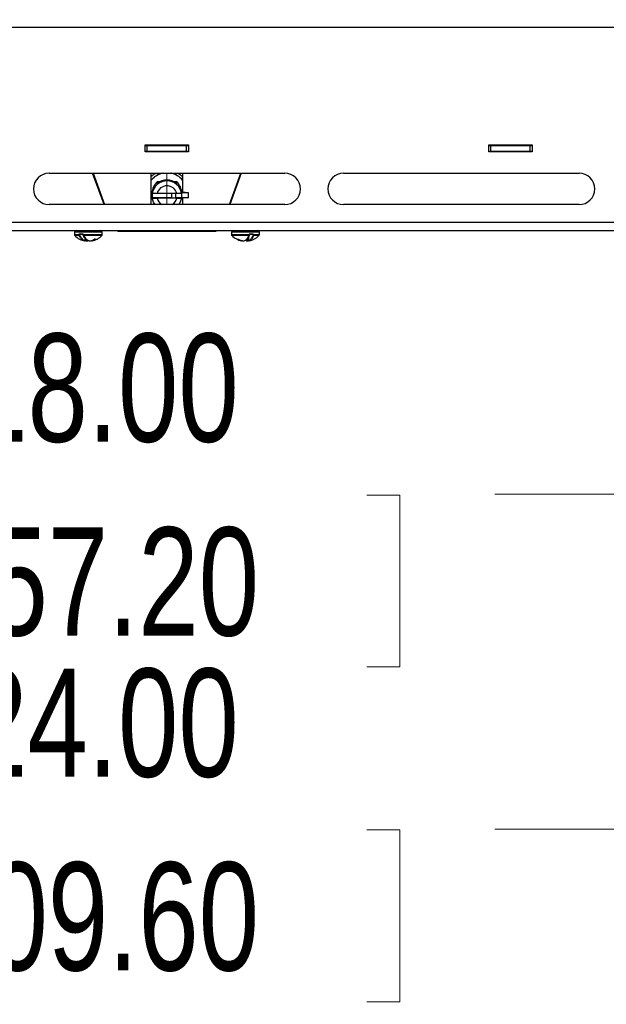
# Model space of a CAD drawing. Header units: inches. Extents: x 5 to 165, y 3 to 108.
# Tile 98 of 139: x 142 to 150, y 25 to 37. Entities that reach past the tile are written whole.
import ezdxf

# ---------------------------------------------------------------- set-up
doc = ezdxf.new("R2010")
doc.units = ezdxf.units.IN
doc.header["$LTSCALE"] = 10
doc.header["$MEASUREMENT"] = 0
doc.linetypes.add('CENTERX2', pattern=[0.8, 0.5, -0.1, 0.1, -0.1])
doc.styles.add('SLDTEXTSTYLE0', font='TXT', dxfattribs={"width": 0.75})
doc.dimstyles.new('SLDDIMSTYLE0', dxfattribs={"dimtxt": 1.377953, "dimasz": 1.56, "dimexe": 0, "dimexo": 0.0625, "dimgap": 0.344488, "dimtad": 0, "dimtih": 1, "dimtoh": 1, "dimrnd": 1e-09, "dimzin": 4, "dimdsep": 46, "dimtxsty": 'SLDTEXTSTYLE0', "dimsah": 1, "dimcen": 0.09, "dimadec": 0, "dimazin": 1, "dimtfac": 1, "dimtofl": 0, "dimtmove": 0, "dimatfit": 3, "dimfxl": 1, "dimfrac": 2, "dimtolj": 1, "dimtzin": 12, "dimarcsym": 0})

# ---------------------------------------------------------------- blocks, each defined once
blk = doc.blocks.new('_D_5')
at = {"color": 216, "linetype": 'Continuous', "lineweight": 18, "true_color": 0x800080}
for p, q in [((138.147, 35.272), (138.147, 48.843)), ((150.147, 35.272), (150.147, 48.843)), ((138.147, 47.593), (139.466, 47.593)), ((141.094, 47.582), (140.675, 47.582)), ((140.675, 47.582), (140.675, 45.395)), ((146.694, 47.582), (147.114, 47.582)), ((147.114, 47.582), (147.114, 45.395)), ((150.147, 47.593), (148.323, 47.593)), ((140.675, 45.395), (141.094, 45.395)), ((147.114, 45.395), (146.694, 45.395))]:
    blk.add_line(p, q, dxfattribs=at)
for points in [[(138.147, 47.593), (139.707, 47.333), (139.707, 47.853)], [(150.147, 47.593), (148.587, 47.853), (148.587, 47.333)]]:
    blk.add_solid(points, dxfattribs=at)
at = {"color": 216, "linetype": 'Continuous', "lineweight": 18, "true_color": 0x800080, "char_height": 1.378, "attachment_point": 1, "style": 'SLDTEXTSTYLE0'}
for s, insert in [('12.00', (141.604, 49.638)), ('304.80', (141.094, 47.171))]:
    blk.add_mtext(s, dxfattribs=dict(at, insert=insert))
blk = doc.blocks.new('_D_6')
at = {"color": 216, "linetype": 'Continuous', "lineweight": 18, "true_color": 0x800080}
for p, q in [((136.147, 35.272), (136.147, 43.601)), ((152.147, 35.272), (152.147, 43.601)), ((136.147, 42.351), (139.466, 42.351)), ((141.094, 42.341), (140.675, 42.341)), ((140.675, 42.341), (140.675, 40.153)), ((146.694, 42.341), (147.114, 42.341)), ((147.114, 42.341), (147.114, 40.153)), ((152.147, 42.351), (148.323, 42.351)), ((140.675, 40.153), (141.094, 40.153)), ((147.114, 40.153), (146.694, 40.153))]:
    blk.add_line(p, q, dxfattribs=at)
for points in [[(136.147, 42.351), (137.707, 42.091), (137.707, 42.611)], [(152.147, 42.351), (150.587, 42.611), (150.587, 42.091)]]:
    blk.add_solid(points, dxfattribs=at)
at = {"color": 216, "linetype": 'Continuous', "lineweight": 18, "true_color": 0x800080, "char_height": 1.378, "attachment_point": 1, "style": 'SLDTEXTSTYLE0'}
for s, insert in [('16.00', (141.604, 44.397)), ('406.40', (141.094, 41.93))]:
    blk.add_mtext(s, dxfattribs=dict(at, insert=insert))
blk = doc.blocks.new('_D_7')
at = {"color": 216, "linetype": 'Continuous', "lineweight": 18, "true_color": 0x800080}
for p, q in [((135.147, 34.272), (135.147, 29.834)), ((153.147, 34.272), (153.147, 29.834)), ((135.147, 31.084), (139.466, 31.084)), ((141.094, 31.073), (140.675, 31.073)), ((140.675, 31.073), (140.675, 28.886)), ((146.694, 31.073), (147.114, 31.073)), ((147.114, 31.073), (147.114, 28.886)), ((153.147, 31.084), (148.323, 31.084)), ((140.675, 28.886), (141.094, 28.886)), ((147.114, 28.886), (146.694, 28.886))]:
    blk.add_line(p, q, dxfattribs=at)
for points in [[(135.147, 31.084), (136.707, 30.824), (136.707, 31.344)], [(153.147, 31.084), (151.587, 31.344), (151.587, 30.824)]]:
    blk.add_solid(points, dxfattribs=at)
at = {"color": 216, "linetype": 'Continuous', "lineweight": 18, "true_color": 0x800080, "char_height": 1.378, "attachment_point": 1, "style": 'SLDTEXTSTYLE0'}
for s, insert in [('18.00', (141.604, 33.13)), ('457.20', (141.094, 30.662))]:
    blk.add_mtext(s, dxfattribs=dict(at, insert=insert))
blk = doc.blocks.new('_D_8')
at = {"color": 216, "linetype": 'Continuous', "lineweight": 18, "true_color": 0x800080}
for p, q in [((132.147, 34.272), (132.147, 25.568)), ((156.147, 34.272), (156.147, 25.568)), ((132.147, 26.818), (139.466, 26.818)), ((141.094, 26.808), (140.675, 26.808)), ((140.675, 26.808), (140.675, 24.62)), ((146.694, 26.808), (147.114, 26.808)), ((147.114, 26.808), (147.114, 24.62)), ((156.147, 26.818), (148.323, 26.818)), ((140.675, 24.62), (141.094, 24.62)), ((147.114, 24.62), (146.694, 24.62))]:
    blk.add_line(p, q, dxfattribs=at)
for points in [[(132.147, 26.818), (133.707, 26.558), (133.707, 27.078)], [(156.147, 26.818), (154.587, 27.078), (154.587, 26.558)]]:
    blk.add_solid(points, dxfattribs=at)
at = {"color": 216, "linetype": 'Continuous', "lineweight": 18, "true_color": 0x800080, "char_height": 1.378, "attachment_point": 1, "style": 'SLDTEXTSTYLE0'}
for s, insert in [('24.00', (141.604, 28.864)), ('609.60', (141.094, 26.397))]:
    blk.add_mtext(s, dxfattribs=dict(at, insert=insert))

msp = doc.modelspace()

# ---------------------------------------------------------------- linework, layer by layer
at = {"color": 7, "linetype": 'Continuous', "lineweight": 25}
for p, q in [((155.767442, 37.026265), (132.527442, 37.026265)), ((143.872442, 35.531265), (144.422442, 35.531265)), ((143.872442, 35.446265), (143.872442, 35.531265)), ((143.872442, 35.526265), (143.897442, 35.526265)), ((143.897442, 35.452265), (143.897442, 35.526265)), ((143.897442, 35.526265), (144.397442, 35.526265)), ((144.397442, 35.452265), (144.397442, 35.526265)), ((144.397442, 35.526265), (144.422442, 35.526265)), ((144.422442, 35.531265), (144.422442, 35.446265)), ((148.247442, 35.531265), (148.797442, 35.531265)), ((148.247442, 35.446265), (148.247442, 35.531265)), ((148.247442, 35.526265), (148.272442, 35.526265)), ((148.272442, 35.452265), (148.272442, 35.526265)), ((148.272442, 35.526265), (148.772442, 35.526265)), ((148.772442, 35.452265), (148.772442, 35.526265)), ((148.772442, 35.526265), (148.797442, 35.526265)), ((148.797442, 35.531265), (148.797442, 35.446265)), ((143.872442, 35.452265), (143.897442, 35.452265)), ((144.422442, 35.446265), (143.872442, 35.446265)), ((143.897442, 35.452265), (144.397442, 35.452265)), ((144.397442, 35.452265), (144.422442, 35.452265)), ((148.247442, 35.452265), (148.272442, 35.452265)), ((148.797442, 35.446265), (148.247442, 35.446265)), ((148.272442, 35.452265), (148.772442, 35.452265)), ((148.772442, 35.452265), (148.797442, 35.452265)), ((142.647442, 35.172265), (145.647442, 35.172265)), ((143.346453, 34.772265), (143.200734, 35.172265)), ((143.20613, 35.172265), (143.351718, 34.772265)), ((143.947442, 34.772265), (143.947442, 35.172265)), ((144.347442, 35.172265), (144.347442, 34.924477)), ((144.943166, 34.772265), (145.088754, 35.172265)), ((145.094149, 35.172265), (144.94843, 34.772265)), ((146.397442, 35.172265), (149.397442, 35.172265)), ((144.024772, 35.062154), (144.024772, 35.04049)), ((144.056098, 35.062154), (144.024772, 35.062154)), ((144.270112, 35.062154), (144.238786, 35.062154)), ((144.270112, 35.04049), (144.270112, 35.062154)), ((143.958466, 34.918533), (143.958466, 34.907251)), ((143.958466, 34.894592), (143.958466, 34.890354)), ((143.960862, 34.924565), (143.960862, 34.937224)), ((143.960862, 34.915613), (143.960862, 34.920327)), ((143.960862, 34.860381), (143.960862, 34.855667)), ((144.209933, 34.860381), (143.960862, 34.860381)), ((144.272881, 34.91307), (144.022003, 34.91307)), ((144.209933, 34.860381), (144.209933, 34.91307)), ((144.25811, 34.91307), (144.25811, 34.860381)), ((144.334022, 34.860381), (144.25811, 34.860381)), ((144.334022, 34.937224), (144.334022, 34.924565)), ((144.334022, 34.920327), (144.334022, 34.915613)), ((144.334022, 34.855667), (144.334022, 34.860381)), ((144.336418, 34.920327), (144.336418, 34.924565)), ((144.336418, 34.860381), (144.336418, 34.920327)), ((144.423466, 34.920327), (144.336418, 34.920327)), ((144.423466, 34.860381), (144.336418, 34.860381)), ((144.347442, 34.860381), (144.347442, 34.772265)), ((144.423466, 34.860381), (144.423466, 34.920327)), ((145.647442, 34.772265), (142.647442, 34.772265)), ((144.272881, 34.853124), (144.022003, 34.853124)), ((149.397442, 34.772265), (146.397442, 34.772265)), ((153.321442, 34.546265), (134.973442, 34.546265)), ((134.973442, 34.442265), (153.321442, 34.442265)), ((142.970277, 34.42258), (142.970277, 34.391048)), ((143.027548, 34.391048), (143.027548, 34.393052)), ((143.027548, 34.393052), (143.030545, 34.393052)), ((143.027548, 34.391048), (143.030545, 34.391048)), ((143.030545, 34.393052), (143.030545, 34.391048)), ((143.030553, 34.396989), (143.0777, 34.396989)), ((143.078475, 34.395021), (143.031851, 34.395021)), ((143.080196, 34.393052), (143.080196, 34.391048)), ((143.081431, 34.393052), (143.081431, 34.391048)), ((143.324607, 34.391048), (143.324607, 34.42258)), ((143.547442, 34.432798), (143.547442, 34.442265)), ((143.547442, 34.432798), (144.747442, 34.432798)), ((144.747442, 34.442265), (144.747442, 34.432798)), ((144.970277, 34.42258), (144.970277, 34.391048)), ((145.187542, 34.368426), (145.187542, 34.312127)), ((145.194819, 34.391048), (145.194819, 34.393052)), ((145.196261, 34.391048), (145.196261, 34.393052)), ((145.247724, 34.395021), (145.198128, 34.395021)), ((145.198698, 34.396989), (145.248851, 34.396989)), ((145.249202, 34.393052), (145.252136, 34.393052)), ((145.249202, 34.391048), (145.249202, 34.393052)), ((145.249202, 34.391048), (145.252136, 34.391048)), ((145.252136, 34.393052), (145.252136, 34.391048)), ((145.324607, 34.391048), (145.324607, 34.42258)), ((143.105985, 34.312127), (143.105985, 34.348347)), ((143.105985, 34.31682), (143.118925, 34.312793)), ((143.119758, 34.310861), (143.106109, 34.31511)), ((143.118925, 34.312793), (143.12041, 34.312793)), ((143.137583, 34.310159), (143.137505, 34.31019)), ((143.157379, 34.31019), (143.157301, 34.310159)), ((143.175126, 34.310861), (143.175058, 34.31083)), ((143.192937, 34.312793), (143.193807, 34.312793)), ((145.046823, 34.330066), (145.046825, 34.330065)), ((145.100314, 34.312793), (145.101315, 34.312793)), ((145.105042, 34.31019), (145.105372, 34.310159)), ((145.115523, 34.310861), (145.115385, 34.310863)), ((145.115523, 34.310861), (145.11562, 34.31083)), ((145.132715, 34.31019), (145.13283, 34.310159)), ((145.162169, 34.31019), (145.146959, 34.320501)), ((145.160282, 34.312127), (145.161408, 34.312127)), ((145.178465, 34.312793), (145.179969, 34.312793)), ((145.187542, 34.312975), (145.179361, 34.310861)), ((145.179969, 34.312793), (145.186248, 34.31463)), ((145.189511, 34.310159), (145.189842, 34.31019))]:
    msp.add_line(p, q, dxfattribs=at)
at = {"color": 216, "linetype": 'CENTERX2', "lineweight": 18, "true_color": 0x800080}
msp.add_line((144.147442, 34.772265), (144.147442, 35.172265), dxfattribs=at)
at = {"color": 8, "linetype": 'Continuous', "lineweight": 25}
for p, q in [((143.324607, 34.42258), (142.970277, 34.42258)), ((142.970277, 34.391048), (143.027548, 34.391048)), ((143.030672, 34.377266), (142.975906, 34.377266)), ((143.080196, 34.393052), (143.030545, 34.393052)), ((143.080196, 34.393052), (143.081431, 34.393052)), ((143.080196, 34.391048), (143.081431, 34.391048)), ((143.081431, 34.391048), (143.324607, 34.391048)), ((143.318978, 34.377266), (143.084396, 34.377266)), ((145.224737, 34.42258), (144.970277, 34.42258)), ((144.970277, 34.391048), (145.194819, 34.391048)), ((145.192413, 34.377266), (144.975906, 34.377266)), ((145.18774, 34.368747), (145.18774, 34.312127)), ((145.194819, 34.393052), (145.196261, 34.393052)), ((145.194819, 34.391048), (145.196261, 34.391048)), ((145.249202, 34.393052), (145.196261, 34.393052)), ((145.324607, 34.42258), (145.224737, 34.42258)), ((145.318978, 34.377266), (145.249562, 34.377266)), ((145.252136, 34.391048), (145.324607, 34.391048)), ((143.104016, 34.310159), (143.103675, 34.31019)), ((143.105682, 34.312127), (143.105682, 34.348752)), ((143.105682, 34.312127), (143.105985, 34.312127)), ((143.118925, 34.312793), (143.118925, 34.331403)), ((143.12041, 34.330089), (143.12041, 34.312793)), ((143.188899, 34.312127), (143.188947, 34.312127)), ((145.161408, 34.316206), (145.161408, 34.312127)), ((145.178465, 34.312793), (145.178465, 34.352362)), ((145.179969, 34.355048), (145.179969, 34.312793)), ((145.187542, 34.312127), (145.18774, 34.312127))]:
    msp.add_line(p, q, dxfattribs=at)
at = {"color": 7, "linetype": 'Continuous', "lineweight": 25, "flags": 128}
for points in [[(143.996329, 34.772265), (143.976602, 34.804929), (143.960862, 34.855667)], [(144.334022, 34.855667), (144.318282, 34.804929), (144.298555, 34.772265)], [(143.157379, 34.31019), (143.157026, 34.310182), (143.156843, 34.310213)], [(143.244355, 34.330241), (143.243963, 34.330085), (143.243816, 34.330058)], [(145.046303, 34.330241), (145.046721, 34.330085), (145.046826, 34.330065)], [(145.132715, 34.31019), (145.133091, 34.310182), (145.133383, 34.310238)], [(145.161408, 34.312127), (145.161424, 34.3117), (145.161469, 34.311293), (145.161542, 34.310926), (145.16164, 34.310616), (145.161757, 34.310379), (145.161889, 34.310224), (145.162028, 34.31016), (145.162169, 34.31019)]]:
    msp.add_lwpolyline(points, dxfattribs=at)
at = {"color": 8, "linetype": 'Continuous', "lineweight": 25, "flags": 128}
for points in [[(143.223002, 34.328677), (143.223214, 34.328687), (143.223355, 34.328746)], [(145.064595, 34.328677), (145.064422, 34.328687), (145.064356, 34.328715)]]:
    msp.add_lwpolyline(points, dxfattribs=at)
at = {"color": 7, "linetype": 'Continuous', "lineweight": 25}
for centre, radius, start, end in [((142.647442, 34.972265), 0.2, 90, 270), ((144.147372, 34.919332), 0.258518, 101.93181, 140.6576625), ((144.147375, 34.91827), 0.258522, 100.7383674, 140.6575617), ((144.147496, 34.91825), 0.258544, 39.3442423, 79.2598286), ((144.147499, 34.919312), 0.258541, 39.3440985, 78.066429), ((145.647442, 34.972265), 0.2, 270, 90), ((146.397442, 34.972265), 0.2, 90, 270), ((149.397442, 34.972265), 0.2, 270, 90), ((144.147204, 34.918514), 0.188738, 130.4427082, 179.994192), ((144.147442, 34.885481), 0.188997, 9.1737393, 170.8262607), ((144.147442, 34.882971), 0.129, 13.4931316, 166.5068684), ((144.147442, 34.896577), 0.1891, 49.5559602, 130.4440398), ((144.14768, 34.918514), 0.188738, 0.005808, 49.5572918), ((144.147105, 34.907251), 0.18864, 170.8574949, 181.9227958), ((144.147106, 34.894592), 0.188641, 170.857515, 179.9999588), ((144.147105, 34.890354), 0.18864, 170.8574912, 189.1425088), ((144.234022, 35.624076), 0.764074, 268.1933753, 271.8066247), ((144.147778, 34.907251), 0.18864, 358.0772123, 9.1424971), ((144.147777, 34.894592), 0.188641, 0.0000412, 9.142485), ((144.147779, 34.890354), 0.18864, 350.8574912, 9.1425088), ((144.356619, 34.443337), 0.481652, 82.0224062, 92.4037319), ((142.989962, 34.42258), 0.019685, 90, 180), ((142.989962, 34.391048), 0.019685, 180, 224.4356152), ((143.144576, 34.542646), 0.23622, 224.4356152, 260.1578711), ((143.032273, 34.396711), 0.001742, 170.8218651, 256.0098081), ((143.030834, 34.38014), 0.002879, 266.7653975, 328.6893451), ((143.079532, 34.396573), 0.001878, 167.2060598, 235.7682665), ((143.084058, 34.378151), 0.000948, 148.6955164, 290.9190843), ((143.150308, 34.542646), 0.23622, 280.5210523, 315.5643848), ((143.304922, 34.42258), 0.019685, 0, 90), ((143.304922, 34.391048), 0.019685, 315.5643848, 0), ((143.54744, 34.536969), 0.104078, 245.4965499, 270.0008339), ((144.747443, 34.536969), 0.104078, 269.9991661, 294.5034501), ((144.989962, 34.42258), 0.019685, 90, 180), ((144.989962, 34.391048), 0.019685, 180, 224.4356152), ((145.144576, 34.542646), 0.23622, 224.4356152, 259.1021542), ((145.192802, 34.378273), 0.00108, 248.873126, 20.1125243), ((145.150308, 34.542646), 0.23622, 281.3701438, 315.5643848), ((145.19657, 34.396538), 0.002175, 315.7650209, 11.9634349), ((145.249317, 34.379959), 0.002704, 209.0941334, 275.1996093), ((145.247146, 34.396658), 0.001737, 289.4427944, 10.983794), ((145.304922, 34.42258), 0.019685, 0, 90), ((145.304922, 34.391048), 0.019685, 315.5643848, 0), ((143.103754, 34.312116), 0.001927, 267.6392288, 0.343228), ((143.104017, 34.312127), 0.001969, 269.9784414, 0), ((143.119975, 34.312793), 0.001969, 257.9168753, 265.6640766), ((143.137583, 34.312127), 0.001969, 269.9951148, 283.466676), ((143.137546, 34.311862), 0.001722, 286.7012397, 8.8487196), ((143.157301, 34.312127), 0.001969, 256.533324, 270.0048852), ((143.174909, 34.312793), 0.001969, 274.3359234, 282.0831247), ((143.175202, 34.311428), 0.000571, 262.4029327, 308.8758851), ((143.190867, 34.312127), 0.001969, 180, 270.0215586), ((143.194905, 34.312802), 0.001968, 180.2659643, 279.5522926), ((143.195735, 34.312724), 0.001929, 177.9451334, 254.8756544), ((143.243635, 34.331037), 0.002417, 193.8060142, 257.5250052), ((145.047385, 34.331052), 0.002493, 287.7090583, 346.2721692), ((145.098345, 34.312692), 0.001972, 291.7688475, 2.9150421), ((145.099371, 34.312782), 0.001944, 261.2625549, 0.3056062), ((145.105373, 34.312127), 0.001969, 269.9854637, 0), ((145.115773, 34.312793), 0.001969, 258.6214213, 265.5245992), ((145.13283, 34.312127), 0.001969, 269.994957, 286.3169145), ((145.162051, 34.31193), 0.00178, 173.6473254, 251.9829625), ((145.162054, 34.312127), 0.001969, 253.6830855, 270.005043), ((145.179111, 34.312793), 0.001969, 274.4754008, 281.3785787), ((145.189511, 34.312127), 0.001969, 180, 270.0145363), ((145.189702, 34.312147), 0.001962, 180.5832685, 274.0926609)]:
    msp.add_arc(centre, radius, start, end, dxfattribs=at)
at = {"color": 8, "linetype": 'Continuous', "lineweight": 25}
for centre, radius, start, end in [((144.147338, 34.883147), 0.12888, 193.4709062, 239.3559356), ((144.147546, 34.883147), 0.12888, 300.6440644, 346.5290938), ((143.12036, 34.3122), 0.001553, 157.5647128, 239.1019971), ((143.118002, 34.312441), 0.002433, 318.5492941, 8.3200992), ((143.135715, 34.311604), 0.002361, 322.2632287, 12.8035137), ((143.190889, 34.3121), 0.001942, 179.2078748, 269.3798787), ((143.22775, 34.33151), 0.001463, 262.2958655, 299.8096251), ((145.060062, 34.331681), 0.001634, 241.8213038, 279.5403653), ((145.105323, 34.312068), 0.00191, 271.466365, 1.772246), ((145.180394, 34.312434), 0.001962, 169.4592882, 234.8364672), ((145.178496, 34.31213), 0.001616, 308.3705761, 24.227999)]:
    msp.add_arc(centre, radius, start, end, dxfattribs=at)
at = {"color": 7, "linetype": 'Continuous', "lineweight": 25}
for points, knots in [([(143.947442, 35.127065), (143.955188, 35.135524), (143.973267, 35.155265), (143.997893, 35.166083), (144.011966, 35.172265)], [0, 0, 0, 0, 0.428494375, 1, 1, 1, 1]), ([(144.284595, 35.172265), (144.287927, 35.171089), (144.312524, 35.162413), (144.331252, 35.143318), (144.347442, 35.126811)], [0, 0, 0, 0, 0.135476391, 1, 1, 1, 1]), ([(144.271522, 35.033979), (144.271223, 35.034392), (144.270626, 35.035216), (144.265768, 35.039749), (144.257831, 35.046251), (144.246098, 35.054393), (144.232085, 35.06229), (144.217737, 35.068498), (144.206277, 35.0722), (144.199, 35.073887), (144.195954, 35.074175), (144.197042, 35.073365), (144.202007, 35.0715), (144.210242, 35.068479), (144.220876, 35.06417), (144.233031, 35.058482), (144.245847, 35.051451), (144.25806, 35.043598), (144.266659, 35.037299), (144.270934, 35.03411), (144.271345, 35.034018), (144.271522, 35.033979)], [0, 0, 0, 0, 0.042129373, 0.084057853, 0.141736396, 0.200286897, 0.266946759, 0.331145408, 0.387948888, 0.439390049, 0.488573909, 0.537094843, 0.585525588, 0.634231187, 0.684012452, 0.73652011, 0.79399022, 0.857774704, 0.924651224, 0.967704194, 1, 1, 1, 1]), ([(144.022003, 34.91307), (144.020278, 34.913072), (144.011398, 34.913082), (143.995708, 34.913259), (143.978088, 34.913768), (143.965905, 34.914485), (143.961253, 34.915139), (143.96094, 34.915518), (143.960862, 34.915613)], [0, 0, 0, 0, 0.05460506, 0.281128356, 0.501538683, 0.716992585, 0.929151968, 1, 1, 1, 1]), ([(144.334022, 34.915613), (144.333846, 34.915467), (144.333468, 34.915154), (144.329496, 34.914576), (144.320392, 34.913932), (144.304525, 34.913381), (144.287781, 34.913107), (144.276943, 34.91308), (144.272881, 34.91307)], [0, 0, 0, 0, 0.108607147, 0.233552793, 0.445621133, 0.657613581, 0.871657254, 1, 1, 1, 1]), ([(143.960862, 34.855667), (143.961176, 34.855473), (143.961947, 34.854998), (143.969314, 34.854287), (143.982916, 34.853646), (144.000976, 34.853227), (144.014804, 34.853125), (144.021822, 34.853124), (144.022003, 34.853124)], [0, 0, 0, 0, 0.144449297, 0.354338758, 0.565046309, 0.777878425, 0.994272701, 1, 1, 1, 1]), ([(144.272881, 34.853124), (144.279073, 34.853147), (144.292326, 34.853195), (144.310608, 34.853601), (144.323277, 34.854166), (144.331462, 34.854834), (144.333926, 34.855324), (144.334013, 34.855636), (144.334022, 34.855667)], [0, 0, 0, 0, 0.195275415, 0.417912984, 0.63501557, 0.766956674, 0.976963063, 1, 1, 1, 1]), ([(143.030553, 34.396989), (143.030315, 34.396968), (143.02974, 34.396916), (143.028893, 34.396425), (143.028148, 34.395534), (143.027645, 34.394366), (143.02758, 34.39349), (143.027548, 34.393052)], [0, 0, 0, 0, 0.151829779, 0.368106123, 0.58047477, 0.790452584, 1, 1, 1, 1]), ([(143.030672, 34.377266), (143.029907, 34.378976), (143.028376, 34.382398), (143.027616, 34.387468), (143.027561, 34.390353), (143.027548, 34.391048)], [0, 0, 0, 0, 0.431303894, 0.86310928, 1, 1, 1, 1]), ([(143.031851, 34.395021), (143.031747, 34.39501), (143.031495, 34.394984), (143.031127, 34.39474), (143.030805, 34.394296), (143.030587, 34.393712), (143.030559, 34.393271), (143.030545, 34.393052)], [0, 0, 0, 0, 0.1534370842, 0.3717765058, 0.5847634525, 0.7933419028, 1, 1, 1, 1]), ([(143.030545, 34.391048), (143.030557, 34.390422), (143.030605, 34.387825), (143.031275, 34.383261), (143.032621, 34.380183), (143.033294, 34.378644)], [0, 0, 0, 0, 0.136821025, 0.568494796, 1, 1, 1, 1]), ([(143.103675, 34.31019), (143.090349, 34.315482), (143.076301, 34.321061), (143.060932, 34.335337), (143.04856, 34.347849), (143.038509, 34.364378), (143.030672, 34.377266)], [0, 0, 0, 0, 0.490197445, 0.516795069, 0.62324714, 1, 1, 1, 1]), ([(143.033294, 34.378644), (143.04409, 34.361623), (143.065299, 34.32819), (143.092385, 34.317416), (143.105682, 34.312127)], [0, 0, 0, 0, 0.509089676, 1, 1, 1, 1]), ([(143.081431, 34.393052), (143.081415, 34.393324), (143.081373, 34.39404), (143.08094, 34.395146), (143.080093, 34.396164), (143.078965, 34.396856), (143.078122, 34.396945), (143.0777, 34.396989)], [0, 0, 0, 0, 0.130456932, 0.344130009, 0.561425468, 0.780474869, 1, 1, 1, 1]), ([(143.078489, 34.394992), (143.078589, 34.394996), (143.0789, 34.395008), (143.079397, 34.394757), (143.079863, 34.394269), (143.08015, 34.393674), (143.080173, 34.393248), (143.080183, 34.393047)], [0, 0, 0, 0, 0.1278370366, 0.3971777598, 0.6209073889, 0.8210822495, 1, 1, 1, 1]), ([(143.083248, 34.378644), (143.083009, 34.379127), (143.082059, 34.381042), (143.080812, 34.385155), (143.080604, 34.389083), (143.0805, 34.391048)], [0, 0, 0, 0, 0.144078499, 0.571989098, 1, 1, 1, 1]), ([(143.081431, 34.391048), (143.081544, 34.388865), (143.081769, 34.384503), (143.083115, 34.379932), (143.084139, 34.377802), (143.084396, 34.377266)], [0, 0, 0, 0, 0.428197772, 0.856038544, 1, 1, 1, 1]), ([(143.155636, 34.312127), (143.142339, 34.317416), (143.115253, 34.32819), (143.094045, 34.361623), (143.083248, 34.378644)], [0, 0, 0, 0, 0.490910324, 1, 1, 1, 1]), ([(143.084396, 34.377266), (143.095208, 34.360196), (143.106561, 34.342272), (143.122393, 34.328333), (143.134839, 34.318307), (143.147492, 34.313751), (143.157379, 34.31019)], [0, 0, 0, 0, 0.508471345, 0.533928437, 0.635810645, 1, 1, 1, 1]), ([(145.132715, 34.31019), (145.143609, 34.315482), (145.155094, 34.321061), (145.167662, 34.335337), (145.177781, 34.347849), (145.186002, 34.364378), (145.192413, 34.377266)], [0, 0, 0, 0, 0.490197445, 0.516795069, 0.62324714, 1, 1, 1, 1]), ([(145.193815, 34.378644), (145.184983, 34.361623), (145.167635, 34.32819), (145.145478, 34.317416), (145.134601, 34.312127)], [0, 0, 0, 0, 0.5090896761, 1, 1, 1, 1]), ([(145.18774, 34.312127), (145.198617, 34.317416), (145.220773, 34.32819), (145.238122, 34.361623), (145.246954, 34.378644)], [0, 0, 0, 0, 0.490910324, 1, 1, 1, 1]), ([(145.249562, 34.377266), (145.240717, 34.360196), (145.231429, 34.342272), (145.218475, 34.328333), (145.208292, 34.318307), (145.197935, 34.313751), (145.189842, 34.31019)], [0, 0, 0, 0, 0.508471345, 0.533928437, 0.635810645, 1, 1, 1, 1]), ([(145.192413, 34.377266), (145.193001, 34.378976), (145.194179, 34.382398), (145.194766, 34.387468), (145.194808, 34.390353), (145.194819, 34.391048)], [0, 0, 0, 0, 0.431303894, 0.86310928, 1, 1, 1, 1]), ([(145.196063, 34.391048), (145.196054, 34.390422), (145.196015, 34.387825), (145.195467, 34.383261), (145.194366, 34.380183), (145.193815, 34.378644)], [0, 0, 0, 0, 0.136821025, 0.568494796, 1, 1, 1, 1]), ([(145.198698, 34.396989), (145.198395, 34.396968), (145.197661, 34.396916), (145.196569, 34.396425), (145.195602, 34.395534), (145.194945, 34.394366), (145.194861, 34.39349), (145.194819, 34.393052)], [0, 0, 0, 0, 0.151829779, 0.368106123, 0.58047477, 0.790452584, 1, 1, 1, 1]), ([(145.196288, 34.393052), (145.196282, 34.39316), (145.196266, 34.393497), (145.196481, 34.394045), (145.196903, 34.394587), (145.197497, 34.394961), (145.197939, 34.394996), (145.198164, 34.395014)], [0, 0, 0, 0, 0.097698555, 0.306604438, 0.523671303, 0.757253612, 1, 1, 1, 1]), ([(145.246954, 34.378644), (145.247149, 34.379127), (145.247926, 34.381042), (145.248946, 34.385155), (145.249116, 34.389083), (145.249202, 34.391048)], [0, 0, 0, 0, 0.144078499, 0.571989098, 1, 1, 1, 1]), ([(145.247724, 34.395021), (145.247894, 34.394999), (145.248232, 34.394954), (145.248677, 34.39461), (145.249009, 34.394102), (145.249179, 34.393547), (145.249195, 34.393188), (145.249202, 34.393052)], [0, 0, 0, 0, 0.221870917, 0.442658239, 0.659877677, 0.871428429, 1, 1, 1, 1]), ([(145.252136, 34.393052), (145.252122, 34.393324), (145.252086, 34.39404), (145.251709, 34.395146), (145.250968, 34.396164), (145.249976, 34.396856), (145.249226, 34.396945), (145.248851, 34.396989)], [0, 0, 0, 0, 0.130456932, 0.344130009, 0.561425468, 0.780474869, 1, 1, 1, 1]), ([(145.252136, 34.391048), (145.252039, 34.388865), (145.251844, 34.384503), (145.250676, 34.379932), (145.249786, 34.377802), (145.249562, 34.377266)], [0, 0, 0, 0, 0.428197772, 0.856038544, 1, 1, 1, 1]), ([(143.099652, 34.310861), (143.100328, 34.310664), (143.101668, 34.310273), (143.10301, 34.310217), (143.103675, 34.31019)], [0, 0, 0, 0, 0.5046785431, 1, 1, 1, 1]), ([(143.105637, 34.312152), (143.105077, 34.312177), (143.103846, 34.312232), (143.102617, 34.312595), (143.101946, 34.312793)], [0, 0, 0, 0, 0.454438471, 1, 1, 1, 1]), ([(143.137505, 34.31019), (143.134572, 34.310217), (143.12865, 34.310273), (143.12274, 34.310664), (143.119758, 34.310861)], [0, 0, 0, 0, 0.495321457, 1, 1, 1, 1]), ([(143.12041, 34.312793), (143.123369, 34.312597), (143.129232, 34.312209), (143.135107, 34.312154), (143.138018, 34.312127)], [0, 0, 0, 0, 0.504663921, 1, 1, 1, 1]), ([(143.157379, 34.31019), (143.160312, 34.310217), (143.166234, 34.310273), (143.172143, 34.310664), (143.175126, 34.310861)], [0, 0, 0, 0, 0.495321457, 1, 1, 1, 1]), ([(143.175126, 34.310861), (143.185336, 34.313577), (143.197847, 34.316905), (143.21358, 34.323789), (143.219369, 34.326792), (143.223002, 34.328677)], [0, 0, 0, 0, 0.6229634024, 0.7633545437, 1, 1, 1, 1]), ([(143.188947, 34.312127), (143.189607, 34.312154), (143.190938, 34.312209), (143.192267, 34.312597), (143.192937, 34.312793)], [0, 0, 0, 0, 0.4953360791, 1, 1, 1, 1]), ([(143.195232, 34.310861), (143.194556, 34.310664), (143.193215, 34.310273), (143.191873, 34.310217), (143.191209, 34.31019)], [0, 0, 0, 0, 0.504678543, 1, 1, 1, 1]), ([(143.193807, 34.312793), (143.203951, 34.315454), (143.220232, 34.319726), (143.235524, 34.327522), (143.241288, 34.330461)], [0, 0, 0, 0, 0.623030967, 1, 1, 1, 1]), ([(143.243113, 34.328677), (143.237298, 34.325743), (143.227919, 34.32101), (143.211909, 34.315013), (143.201675, 34.312465), (143.195232, 34.310861)], [0, 0, 0, 0, 0.37680604, 0.607680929, 1, 1, 1, 1]), ([(143.228477, 34.330241), (143.228365, 34.33025), (143.228003, 34.33028), (143.227113, 34.330184), (143.225768, 34.329852), (143.224286, 34.329324), (143.22343, 34.328893), (143.223002, 34.328677)], [0, 0, 0, 0, 0.091327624, 0.293671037, 0.518281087, 0.759415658, 1, 1, 1, 1]), ([(143.223361, 34.328732), (143.223512, 34.328816), (143.223966, 34.329069), (143.224594, 34.329348), (143.225011, 34.329482), (143.225022, 34.329485)], [0, 0, 0, 0, 0.326572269, 0.9832267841, 1, 1, 1, 1]), ([(143.225022, 34.329485), (143.225362, 34.329602), (143.225991, 34.329817), (143.226798, 34.329997), (143.227304, 34.330063), (143.227546, 34.330062), (143.227551, 34.33006), (143.227553, 34.33006)], [0, 0, 0, 0, 0.303216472, 0.559829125, 0.761488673, 0.913789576, 1, 1, 1, 1]), ([(143.243113, 34.328677), (143.243464, 34.328878), (143.24414, 34.329263), (143.244764, 34.329744), (143.245019, 34.330082), (143.244915, 34.330273), (143.244542, 34.330252), (143.244355, 34.330241)], [0, 0, 0, 0, 0.2235603, 0.430745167, 0.623093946, 0.811488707, 1, 1, 1, 1]), ([(143.243818, 34.330058), (143.243818, 34.330058), (143.24386, 34.330066), (143.24385, 34.330064), (143.243841, 34.330061)], [0, 0, 0, 0, 0.018305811, 1, 1, 1, 1]), ([(145.046303, 34.330241), (145.046225, 34.33025), (145.045974, 34.33028), (145.045831, 34.330184), (145.046134, 34.329852), (145.046925, 34.329324), (145.047738, 34.328893), (145.048143, 34.328677)], [0, 0, 0, 0, 0.091327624, 0.293671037, 0.518281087, 0.759415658, 1, 1, 1, 1]), ([(145.099076, 34.310861), (145.088214, 34.313577), (145.074904, 34.316905), (145.058167, 34.323789), (145.052009, 34.326792), (145.048143, 34.328677)], [0, 0, 0, 0, 0.622963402, 0.763354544, 1, 1, 1, 1]), ([(145.049807, 34.330461), (145.055939, 34.327522), (145.072205, 34.319726), (145.089524, 34.315454), (145.100314, 34.312793)], [0, 0, 0, 0, 0.3769690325, 1, 1, 1, 1]), ([(145.064595, 34.328677), (145.064179, 34.328878), (145.063379, 34.329263), (145.062089, 34.329744), (145.060928, 34.330082), (145.059925, 34.330273), (145.059502, 34.330252), (145.059291, 34.330241)], [0, 0, 0, 0, 0.2235603, 0.430745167, 0.623093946, 0.811488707, 1, 1, 1, 1]), ([(145.060282, 34.330062), (145.060286, 34.330062), (145.060297, 34.330063), (145.060486, 34.330054), (145.06087, 34.329994), (145.061514, 34.329842), (145.062409, 34.32956), (145.063442, 34.329162), (145.064059, 34.328854), (145.064353, 34.328707)], [0, 0, 0, 0, 0.056604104, 0.13986494, 0.256447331, 0.396669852, 0.579686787, 0.799361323, 1, 1, 1, 1]), ([(145.064595, 34.328677), (145.07078, 34.325743), (145.080756, 34.32101), (145.097785, 34.315013), (145.10867, 34.312465), (145.115523, 34.310861)], [0, 0, 0, 0, 0.37680604, 0.607680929, 1, 1, 1, 1]), ([(145.105042, 34.31019), (145.104056, 34.310217), (145.102066, 34.310273), (145.100079, 34.310664), (145.099076, 34.310861)], [0, 0, 0, 0, 0.495321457, 1, 1, 1, 1]), ([(145.101315, 34.312793), (145.10231, 34.312597), (145.10428, 34.312209), (145.106255, 34.312154), (145.107233, 34.312127)], [0, 0, 0, 0, 0.504663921, 1, 1, 1, 1]), ([(145.115523, 34.310861), (145.118412, 34.310664), (145.124137, 34.310273), (145.129874, 34.310217), (145.132715, 34.31019)], [0, 0, 0, 0, 0.5046785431, 1, 1, 1, 1]), ([(145.161408, 34.312127), (145.164228, 34.312154), (145.169919, 34.312209), (145.175599, 34.312597), (145.178465, 34.312793)], [0, 0, 0, 0, 0.495336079, 1, 1, 1, 1]), ([(145.179361, 34.310861), (145.176472, 34.310664), (145.170746, 34.310273), (145.16501, 34.310217), (145.162169, 34.31019)], [0, 0, 0, 0, 0.504678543, 1, 1, 1, 1])]:
    msp.add_open_spline(points, degree=3, knots=knots, dxfattribs=at)
for points in [[(143.228477, 34.330241), (143.231123, 34.329988), (143.236416, 34.329481), (143.241708, 34.329988), (143.244355, 34.330241)], [(145.046303, 34.330241), (145.048468, 34.329988), (145.052797, 34.329481), (145.057126, 34.329988), (145.059291, 34.330241)]]:
    msp.add_open_spline(points, degree=3, dxfattribs=at)

# ---------------------------------------------------------------- dimensions: what is measured, and where the dimension line sits
at = {"color": 216, "linetype": 'Continuous', "lineweight": 18, "true_color": 0x800080}
for base, p1, p2, picture, middle in [((150.147442, 47.592633), (138.147442, 34.772265), (150.147442, 34.772265), '_D_5', (143.894363, 47.592633)), ((152.147442, 42.351257), (136.147442, 34.772265), (152.147442, 34.772265), '_D_6', (143.894363, 42.351257)), ((156.147442, 26.818352), (132.147442, 34.772265), (156.147442, 34.772265), '_D_8', (143.894363, 26.818352)), ((153.147442, 31.083887), (135.147442, 34.772265), (153.147442, 34.772265), '_D_7', (143.894363, 31.083887))]:
    dim = msp.add_linear_dim(base=base, p1=p1, p2=p2, dimstyle='SLDDIMSTYLE0', dxfattribs=at)
    dim.commit()
    dim.dimension.update_dxf_attribs({"geometry": picture, "text_midpoint": middle, "dimtype": 160})

doc.saveas('drawing.dxf')
